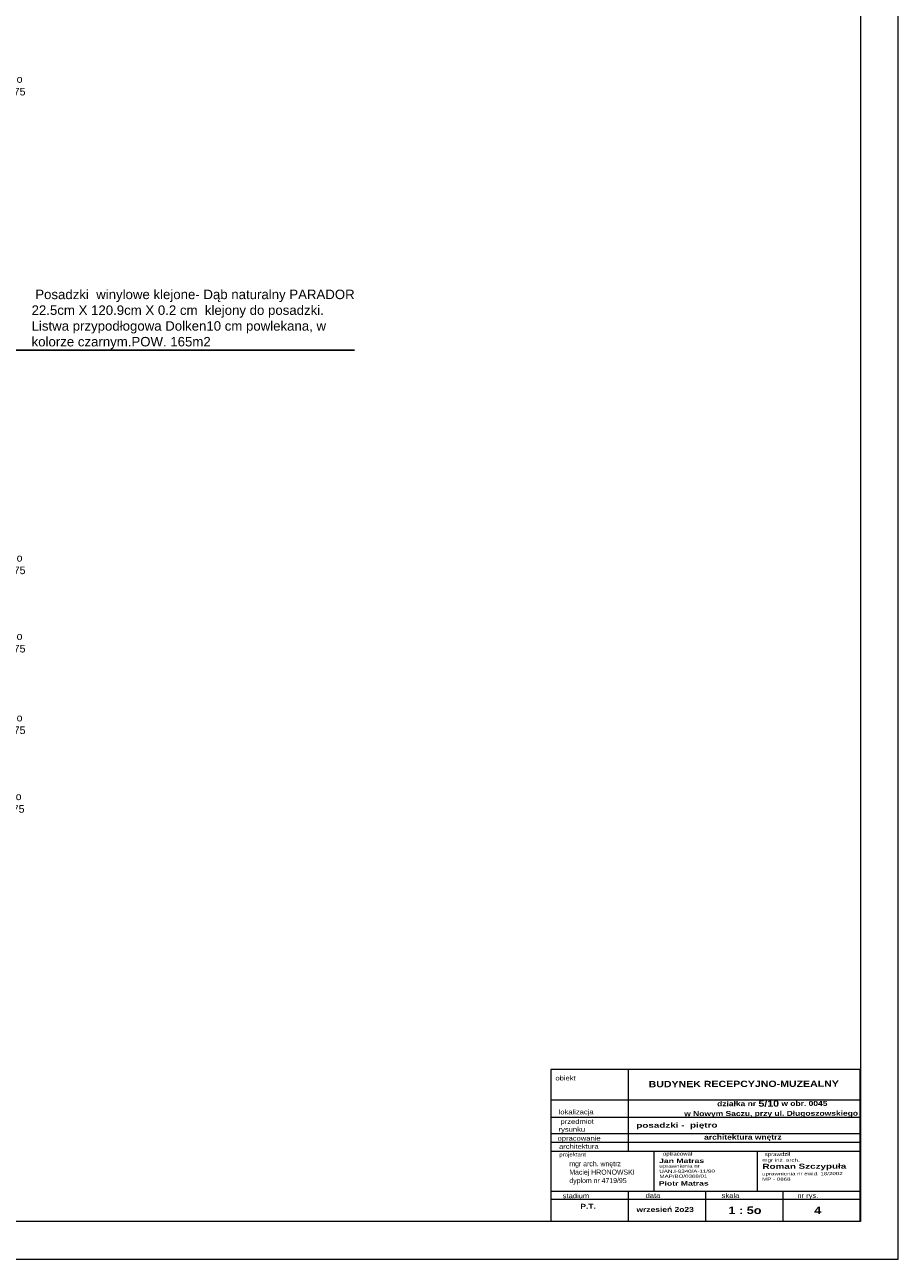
# Model space of a CAD drawing. Header units: millimetres. Extents: x -9038497 to 54128, y -10570064 to 59476.
# Tile 53 of 135: x 36371 to 37756, y 23154 to 25113. Entities that reach past the tile are written whole.
import ezdxf
from ezdxf import colors
from ezdxf.entities.mleader import LeaderData, LeaderLine
from ezdxf.math import Vec2, Vec3

# ---------------------------------------------------------------- set-up
doc = ezdxf.new("R2010")
doc.units = ezdxf.units.MM
doc.header["$LTSCALE"] = 0.8
for name, color, linetype, lineweight in [('0 proj_widok widok widok', 7, 'Continuous', 0), ('OPIS', 122, 'Continuous', 18), ('proj_opis 0.30', 120, 'Continuous', 30), ('SCIANY', 1, 'Continuous', 30)]:
    doc.layers.add(name, color=color, linetype=linetype, lineweight=lineweight)
doc.layers.add('1', color=7, linetype='Continuous')
doc.styles.add('arial', font='arial.ttf', dxfattribs={"height": 14})
doc.styles.add('ARIAL_CE', font='arial.ttf', dxfattribs={"height": 15})
doc.styles.add('ARIAL_WYM50', font='arial.ttf', dxfattribs={"height": 15})
doc.styles.add('courier', font='stylu.ttf')
doc.styles.get("Standard").update_dxf_attribs({"font": 'g12f13.shx', "width": 0.8, "height": 10})
doc.styles.add('WYMIAR-50', font='ARIALN.TTF', dxfattribs={"height": 10})

# ---------------------------------------------------------------- blocks, each defined once
blk = doc.blocks.new('G$CC161A1DE')
at = {"layer": 'OPIS', "width": 743.088, "attachment_point": 1, "rotation": 0.1544, "style": 'courier'}
for s, insert, char_height in [('{\\W1.4;\\fArial|b0|i0|c238|p34;\\H0.555556x;mgr inż. arch.\\P\\fArial|b1|i0|c238|p34;\\H1.599999x;Roman Szczypuła}', (0.9, 70.4), 18), ('{\\fArial|b0|i0|c238|p34;\\W1.4;uprawnienia nr ewid. 18/2002}', (0, 27.2), 10), ('{\\fArial|b0|i0|c238|p34;\\W1.4;MP - 0868}', (0, 10.1), 10)]:
    blk.add_mtext(s, dxfattribs=dict(at, insert=insert, char_height=char_height))
blk = doc.blocks.new('G$C0830A37A')
at = {"layer": 'OPIS', "width": 743.088, "attachment_point": 1, "rotation": 0.1544, "style": 'courier'}
for s, insert, char_height in [('{\\W1.4;\\fArial|b1|i0|c238|p34;Jan Matras}', (0, 61.1), 14), ('{\\fArial|b0|i0|c238|p34;\\W1.4;uprawnienia nr\\PUAN.I-8340/A-11/90}', (0.9, 42.6), 10), ('{\\fArial|b0|i0|c238|p34;\\W1.4;MAP/BO/0368/01}', (1.1, 10.2), 10)]:
    blk.add_mtext(s, dxfattribs=dict(at, insert=insert, char_height=char_height))

msp = doc.modelspace()

# ---------------------------------------------------------------- linework, layer by layer
at = {"lineweight": 0, "ltscale": 40}
for p, q in [((37368.86, 23324.59), (37368.86, 23261.13)), ((37532.31, 23324.92), (37532.31, 23261.46))]:
    msp.add_line(p, q, dxfattribs=at)
at = {"layer": '0 proj_widok widok widok', "lineweight": 0}
for points in [[(33556.39, 23153.8), (37756.39, 23153.8), (37756.39, 26101.8), (33556.39, 26101.8)], [(33556.39, 23153.8), (37756.39, 23153.8), (37756.39, 26101.8), (33556.39, 26101.8)], [(33876.39, 26041.8), (37696.39, 26041.8), (37696.39, 23213.8), (33876.39, 23213.8)]]:
    msp.add_lwpolyline(points, close=True, dxfattribs=at)
at = {"layer": 'OPIS'}
for p, q in [((37328.02, 23454.96), (37327.84, 23324.92)), ((37695.42, 23406.51), (37205.44, 23406.51)), ((37695.58, 23406.51), (37205.6, 23406.51)), ((37695.65, 23378.89), (37205.67, 23378.89)), ((37695.72, 23353.05), (37205.74, 23353.05)), ((37695.76, 23339.01), (37205.78, 23339.01)), ((37695.8, 23324.92), (37205.4, 23324.92)), ((37695.93, 23261.46), (37205.95, 23261.46)), ((37327.97, 23261.46), (37328.1, 23214.1)), ((37450.45, 23261.13), (37450.75, 23214.43)), ((37573.28, 23262.45), (37573.4, 23215.09)), ((37695.97, 23248.54), (37205.99, 23248.54))]:
    msp.add_line(p, q, dxfattribs=at)
msp.add_lwpolyline([(37205.44, 23214.1), (37696.06, 23214.1), (37695.96, 23454.96), (37205.34, 23454.96)], close=True, dxfattribs=at)

# ---------------------------------------------------------------- block references
at = {"color": 1, "lineweight": 0, "ltscale": 40, "xscale": 0.5, "yscale": 0.5, "zscale": 0.5}
for name, p in [('G$C0830A37A', (37376.93, 23282.91)), ('G$CC161A1DE', (37540.39, 23278.4))]:
    msp.add_blockref(name, p, dxfattribs=at)

# ---------------------------------------------------------------- texts
at = {"layer": '1', "insert": (37552.8, 23392.34), "char_height": 8, "width": 442.3872, "attachment_point": 5, "rotation": 0.15445, "style": 'ARIAL_WYM50'}
msp.add_mtext('\\A1;{\\fArial|b1|i0|c238|p34;\\W1.2;  działka nr \\H1.25x;5/10\\H0.8x; w obr. 0045\\P w Nowym Saczu, przy ul. Długoszowskiego }', dxfattribs=at)
at = {"layer": 'OPIS', "rotation": 0.15445}
for s, insert, char_height, width, attachment_point, style in [('\\pi-120,l200.00024,t200.00024;9o\\P275', (36318.04, 25016.09), 12, 1777.5174, 5, 'ARIAL_CE'), ('\\pi-120,l200.00024,t200.00024;9o\\P275', (36318.04, 24256.59), 12, 1777.5174, 5, 'ARIAL_CE'), ('\\pi-120,l200.00024,t200.00024;9o\\P275', (36317.97, 24132.34), 12, 1777.5174, 5, 'ARIAL_CE'), ('\\pi-120,l200.00024,t200.00024;9o\\P275', (36318.04, 24002.93), 12, 1777.5174, 5, 'ARIAL_CE'), ('\\pi-120,l200.00024,t200.00024;9o\\P275', (36316.54, 23878.09), 12, 1777.5174, 5, 'ARIAL_CE'), ('{\\fEuphemia|b0|i0|c0|p34;\\W1.2;obiekt}', (37228.62, 23441.27), 7.5, 355.5035, 5, 'ARIAL_WYM50'), ('{\\fArial|b1|i0|c238|p34;\\W1.2; BUDYNEK RECEPCYJNO-MUZEALNY}', (37508.93, 23432.04), 10, 388.7918, 5, 'ARIAL_WYM50'), ('{\\fEuphemia|b0|i0|c0|p34;\\W1.2;lokalizacja}', (37245.4, 23386.46), 7.5, 355.5035, 5, 'ARIAL_WYM50'), ('{\\fEuphemia|b0|i0|c0|p34;\\W1.2;     przedmiot\\Prysunku}', (37238.67, 23365.05), 7.5, 355.5035, 5, 'ARIAL_WYM50'), ('{\\fArial|b1|i0|c238|p34;\\W1.4;\\C0; posadzki -  piętro}', (37336.51, 23370.42), 8, 367.9618, 1, 'arial'), ('{\\fEuphemia|b0|i0|c0|p34;\\W1.2;opracowanie}', (37250.11, 23344.66), 7.5, 355.5035, 5, 'ARIAL_WYM50'), ('{\\fArial|b1|i0|c238|p34;\\W1.2;architektura wnętrz}', (37509.92, 23346.53), 8, 355.5035, 5, 'ARIAL_WYM50'), ('{\\fEuphemia|b0|i0|c0|p34;\\W1.2;architektura}', (37249.76, 23332.84), 7.5, 355.5035, 5, 'ARIAL_WYM50'), ('{\\W1.2;\\FEuphemia|c0;projektant}', (37239.79, 23319.15), 6, 355.5035, 5, 'ARIAL_WYM50'), ('{\\W1.2;\\FEuphemia|c0;optracował}', (37406.3, 23320.38), 6, 355.5035, 5, 'ARIAL_WYM50'), ('{\\W1.2;\\FEuphemia|c0;sprawdził}', (37564.55, 23319.67), 6, 355.5035, 5, 'ARIAL_WYM50'), ('{\\W1.4;\\fArial|b1|i0|c238|p34;Piotr Matras}', (37376.47, 23277.67), 7, 371.5441, 1, 'courier'), ('{\\fEuphemia|b0|i0|c0|p34;\\W1.2;stadium}', (37245.13, 23254.52), 7.5, 355.5035, 5, 'ARIAL_WYM50'), ('{\\fEuphemia|b0|i0|c0|p34;\\W1.2;data}', (37367.14, 23254.85), 7.5, 355.5035, 5, 'ARIAL_WYM50'), ('{\\fEuphemia|b0|i0|c0|p34;\\W1.2;skala}', (37490.11, 23254.85), 7.5, 355.5035, 5, 'ARIAL_WYM50'), ('{\\fEuphemia|b0|i0|c0|p34;\\W1.2;nr rys.}', (37612.97, 23253.93), 7.5, 355.5035, 5, 'ARIAL_WYM50'), ('{\\W1.2;\\fArial|b1|i0|c238|p34;P.T.}', (37264.35, 23237.87), 8, 355.5035, 5, 'ARIAL_WYM50'), ('{\\W1.2;\\fArial|b1|i0|c238|p34;wrzesień 2o23}', (37386.59, 23232.78), 8, 355.5035, 5, 'ARIAL_WYM50'), ('{\\W1.2;\\fArial|b1|i0|c238|p34;\\C0;1 : 5o}', (37486.88, 23237.49), 12, 367.9618, 1, 'arial'), ('{\\fArial|b1|i0|c238|p34;\\W1.2;\\C0;4}', (37623, 23237.49), 12, 367.9618, 1, 'arial')]:
    msp.add_mtext(s, dxfattribs=dict(at, insert=insert, char_height=char_height, width=width, attachment_point=attachment_point, style=style))
at = {"layer": 'proj_opis 0.30', "insert": (37231.61, 23309.44), "char_height": 8, "width": 227.9988, "attachment_point": 1, "style": 'WYMIAR-50'}
msp.add_mtext(' mgr arch. wnętrz\\P Maciej HRONOWSKI\\P dyplom nr 4719/95', dxfattribs=at)
at = {"layer": 'SCIANY', "color": 251, "ltscale": 40, "insert": (36381.73, 24692.13), "char_height": 15, "width": 525.5098, "attachment_point": 1, "style": 'ARIAL_WYM50'}
msp.add_mtext('\\A1;{\\C0; Posadzki  winylowe klejone- Dąb naturalny PARADOR  22.5cm X 120.9cm X 0.2 cm  klejony do posadzki.\\PListwa przypodłogowa Dolken10 cm powlekana, w kolorze czarnym.POW. 165m2}', dxfattribs=at)

# ---------------------------------------------------------------- leaders
at = {"layer": '0 proj_widok widok widok', "lineweight": 0}
ml = msp.add_multileader_mtext('Standard', dxfattribs=at)
ml.set_content('', color=256)
ml.set_leader_properties()
ml.build(insert=Vec2(0, 0))
ml.multileader.update_dxf_attribs({"text_right_attachment_type": 6, "dogleg_length": 0.36})
ctx = ml.context
ctx.base_point, ctx.plane_origin = Vec3(36893.65, 24596.18), Vec3(36150.34, 24596.18)
ctx.right_attachment = 6
notes = []
notes.append((ctx, [(0, (1, 1, 0), (36893.29, 24596.18), (1, 0), 0.36, [(0, [(36150.34, 24596.18)], 0, [])])]))
ctx.mtext.insert, ctx.mtext.flow_direction = Vec3(36895.65, 24598.18), 5
for ctx, leaders in notes:
    for number, flags, end, landing, length, lines in leaders:
        leader = LeaderData()
        leader.index, (leader.has_last_leader_line, leader.has_dogleg_vector, leader.attachment_direction) = number, flags
        leader.last_leader_point, leader.dogleg_vector, leader.dogleg_length = Vec3(end), Vec3(landing), length
        for number, points, colour, breaks in lines:
            line = LeaderLine()
            line.index, line.vertices, line.color, line.breaks = number, Vec3.list(points), colors.encode_raw_color(colour), breaks
            leader.lines.append(line)
        ctx.leaders.append(leader)

doc.saveas('drawing.dxf')
